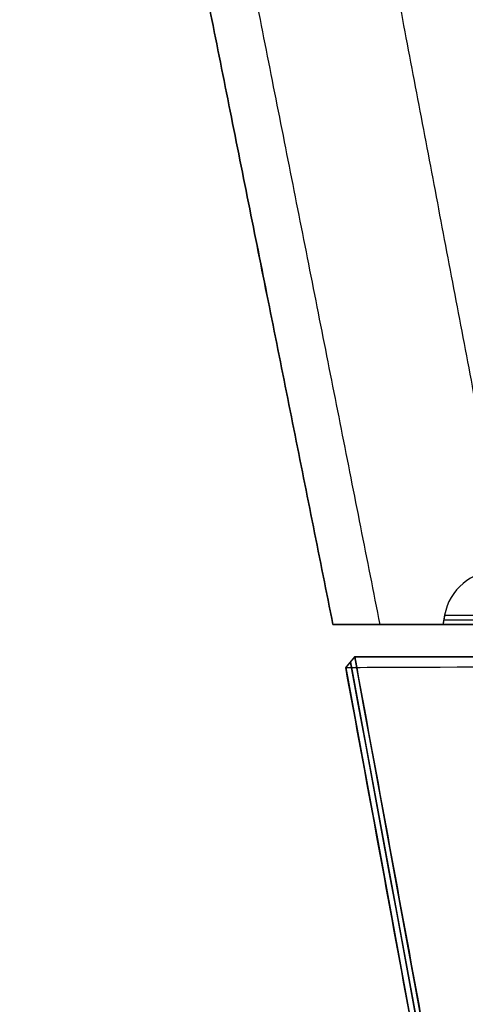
# Model space of a CAD drawing. Header units: millimetres. Extents: x -249 to 249, y -500 to 303.
# Tile 3 of 174: x -249 to -208, y -32 to 59. Entities that reach past the tile are written whole.
import ezdxf

# ---------------------------------------------------------------- set-up
doc = ezdxf.new("R2010")
doc.units = ezdxf.units.MM
doc.header["$MEASUREMENT"] = 0
doc.layers.add('Predefinito', color=7, linetype='Continuous', true_color=0x000000)

# ---------------------------------------------------------------- blocks, each defined once
blk = doc.blocks.new('FORMAmobile50SCOCCAC')
at = {"layer": 'Predefinito'}
for p, q in [((-218, 0, 124.992), (-218.819, -0.983, 124.992)), ((-218, 0, 224.429), (-50, 0, 224.429)), ((-218.41, -0.492), (-218.41, -0.492, 249.492)), ((-218.366, -0.439, 249.544), (-126.527, -499.561, 249.544)), ((-218.819, -0.983, 124.5), (-127.181, -499.017, 124.5))]:
    blk.add_line(p, q, dxfattribs=at)
for points in [[(-218.819, -0.983), (-218.41, -0.492), (-218, 0)], [(-218, 0), (-218, 0, 124.992), (-218, 0, 249.983)], [(-200.698, 0), (-209.349, 0), (-218, 0)], [(-217.983, 0, 250), (-209.341, 0, 250), (-200.698, 0, 250)], [(-218, 0, 249.983), (-218.41, -0.492, 249.492), (-218.819, -0.983, 249)], [(-218, 0, 249.983), (-217.992, 0, 249.992), (-217.983, 0, 250)], [(-217.983, 0, 250), (-171.983, -250, 250), (-125.983, -500, 250)], [(-127.181, -499.017), (-173, -250), (-218.819, -0.983)], [(-127.181, -499.017, 249), (-173, -250, 249), (-218.819, -0.983, 249)], [(-218.819, -0.983, 249), (-218.819, -0.983, 124.5), (-218.819, -0.983)]]:
    blk.add_open_spline(points, degree=2, dxfattribs=at)
blk = doc.blocks.new('FORMA50 LAVABO')
at = {"layer": 'Predefinito'}
for p, q in [((-209.649, -149.132), (-209.802, -150)), ((-209.649, -149.132, -125), (-209.802, -150, -125)), ((-209.726, -149.566, -250), (-209.726, -149.566)), ((-220, -150, -14.302), (-209.802, -150, -14.302))]:
    blk.add_line(p, q, dxfattribs=at)
for centre in [(-204.725, -150, -250), (-204.725, -150), (-204.725, -150, -125)]:
    blk.add_arc(centre, 5, 90, 170, dxfattribs=at)
at = {"layer": 'Predefinito', "extrusion": (0, 1, 0)}
blk.add_arc((0, 0, -149.566), 209.726, 0, 180, dxfattribs=at)
at = {"layer": 'Predefinito', "extrusion": (1.35568e-16, 1, -4.06704e-16)}
blk.add_arc((0, 0, -149.132), 209.649, 0, 90, dxfattribs=at)
at = {"layer": 'Predefinito', "extrusion": (-6.08307e-29, 1, 5.52193e-30)}
blk.add_arc((0, 0, -150), 209.802, 360, 10.37365, dxfattribs=at)
at = {"layer": 'Predefinito'}
for points in [[(-220.002, -149.991, -250), (-234.522, -77.388, -250), (-249.043, -4.784, -250)], [(-249.043, -4.784, 0), (-234.522, -77.392, 0), (-220, -150, 0)], [(-249.043, -4.784, -64.079), (-234.522, -77.392, -62.457), (-220, -150, -60.834)], [(-249.043, -4.784, -126.374), (-234.522, -77.392, -124.931), (-220, -150, -123.488)], [(-249.043, -4.784, -188.014), (-234.522, -77.392, -187.473), (-220, -150, -186.931)], [(-244.376, -4.785, 47.993), (-230.017, -77.392, 45.741), (-215.659, -150, 43.49)], [(-230.456, -4.785, 94.406), (-216.677, -77.392, 89.725), (-202.898, -150, 85.045)], [(-209.649, -149.132, -250), (-209.726, -149.566, -250), (-209.802, -150, -250)], [(-209.649, -149.132), (-209.649, -149.132, -125), (-209.649, -149.132, -250)], [(-220, -150, -250), (-220.001, -149.996, -250), (-220.002, -149.991, -250)], [(-209.802, -150, -250), (-214.901, -150, -250), (-220, -150, -250)], [(-220, -150, -250), (-220, -150, -125), (-220, -150)], [(-209.802, -150), (-209.802, -150, -125), (-209.802, -150, -250)]]:
    blk.add_open_spline(points, degree=2, dxfattribs=at)
for points, knots in [([(-220, -150), (-220, -150, 14.637), (-217.071, -150, 43.816), (-204.207, -150, 85.63), (-183.49, -150, 123.933), (-155.797, -150, 157.323), (-122.238, -150, 184.602), (-84.108, -150, 204.801), (-42.849, -150, 217.21), (0, -150, 221.395), (42.849, -150, 217.21), (84.108, -150, 204.801), (122.238, -150, 184.602), (155.797, -150, 157.323), (183.49, -150, 123.933), (204.207, -150, 85.63), (217.071, -150, 43.816), (220, -150, 14.637), (220, -150)], [0, 0, 0, 0, 0.0428795, 0.085759, 0.1286385, 0.171518, 0.2143975, 0.257277, 0.3001565, 0.343036, 0.3859155, 0.428795, 0.4716745, 0.514554, 0.5574335, 0.600313, 0.6431924, 0.6860719, 0.6860719, 0.6860719, 0.6860719]), ([(0, -150, 220), (-14.283, -150, 220), (-42.849, -150, 217.21), (-84.108, -150, 204.801), (-122.238, -150, 184.602), (-155.797, -150, 157.323), (-183.49, -150, 123.933), (-204.207, -150, 85.63), (-217.071, -150, 43.816), (-220, -150, 14.637), (-220, -150, -19.883), (-220, -150, -60.523), (-220, -150, -123.352), (-220, -150, -186.996), (-220, -150, -229.167), (-220, -150, -250)], [644.52195, 644.52195, 644.52195, 644.52195, 692.499946, 740.477941, 788.455936, 836.433931, 884.411926, 932.389921, 980.367916, 1028.345911, 1028.345911, 1093.520409, 1158.694906, 1223.869403, 1289.043901, 1289.043901, 1289.043901, 1289.043901])]:
    blk.add_open_spline(points, degree=3, knots=knots, dxfattribs=at)
blk = doc.blocks.new('FORMAmobile50ANTAC')
at = {"layer": 'Predefinito', "extrusion": (-1.00004e-16, 1, 9.74553e-17)}
blk.add_arc((0, 0, -0.983), 218.819, 0.26079, 89.73921, dxfattribs=at)
at = {"layer": 'Predefinito'}
for points, degree in [([(-217.984, 0, 0), (-217.989, 0, 0.005), (-217.995, 0, 0.011), (-218, 0, 0.016)], 3), ([(-125.982, -500, 0), (-148.315, -378.632, 0), (-178.982, -211.965, 0), (-217.984, 0, 0)], 3), ([(-217.984, 0, 0), (-209.341, 0, 0), (-200.698, 0)], 2), ([(-218, 0, 0.016), (-218.273, -0.327, 0.343), (-218.545, -0.655, 0.67), (-218.817, -0.983, 0.996)], 3), ([(-218.402, -0.483, 0.498), (-187.794, -166.828, 0.498), (-157.186, -333.173, 0.499), (-126.578, -499.518, 0.5)], 3), ([(-218.817, -0.983, 0.996), (-188.27, -166.995, 0.997), (-157.724, -333.006, 0.997), (-127.177, -499.017, 0.999)], 3)]:
    blk.add_open_spline(points, degree=degree, dxfattribs=at)
blk = doc.blocks.new('MBF 50 S')
at = {"layer": 'Predefinito'}
for name, p in [('FORMA50 LAVABO', (0, 153, 250)), ('FORMAmobile50SCOCCAC', (0, 0))]:
    blk.add_blockref(name, p, dxfattribs=at)
at = {"layer": 'Predefinito', "extrusion": (0.004643, 0.000854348, 0.999989), "rotation": 359.9997036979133}
blk.add_blockref('FORMAmobile50ANTAC', (-1.158, -0.214, 248.985), dxfattribs=at)

msp = doc.modelspace()

# ---------------------------------------------------------------- block references
at = {"layer": 'Predefinito'}
msp.add_blockref('MBF 50 S', (0, 0), dxfattribs=at)

doc.saveas('drawing.dxf')
